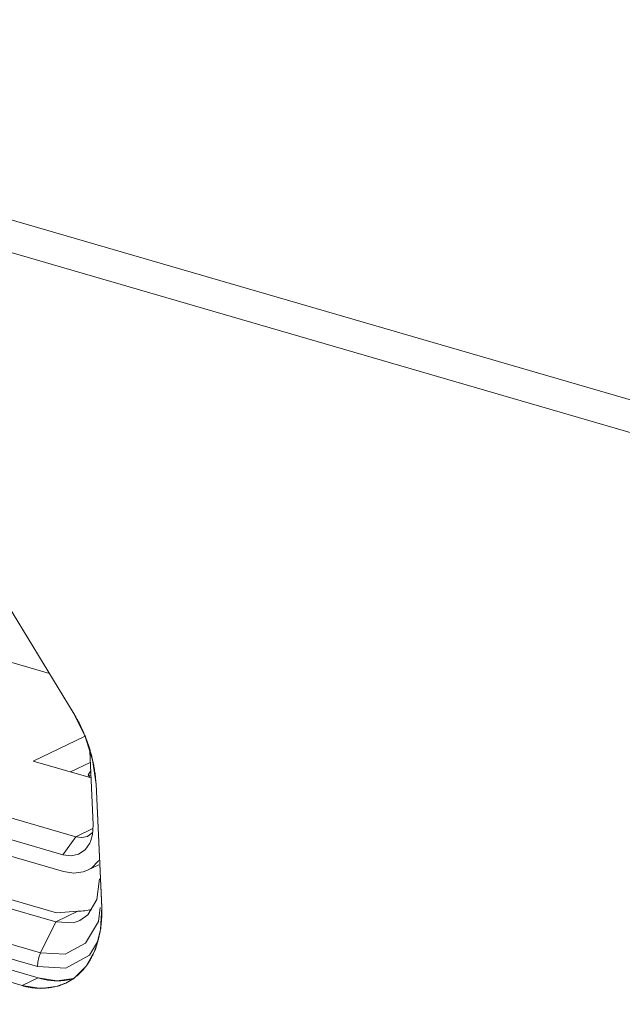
# Model space of a CAD drawing. Header units: millimetres. Extents: x 3925 to 5043, y -86 to 778.
# Tile 225 of 256: x 4863.83 to 4866.3, y 121.22 to 125.25. Entities that reach past the tile are written whole.
import ezdxf

# ---------------------------------------------------------------- set-up
doc = ezdxf.new("R2010")
doc.units = ezdxf.units.MM
doc.header["$LTSCALE"] = 46.255
for name, color, linetype in [('11_190F4G00BDXF_CONTINUOUS_LINE', 7, 'CONTINUOUS'), ('H30K-IO-LABEDXF_CONTINUOUS_LINE', 7, 'CONTINUOUS'), ('H30K-REAR-CODXF_CONTINUOUS_LINE', 7, 'CONTINUOUS'), ('LABEL-IO-H30DXF_CONTINUOUS_LINE', 7, 'CONTINUOUS')]:
    doc.layers.add(name, color=color, linetype=linetype)

msp = doc.modelspace()

# ---------------------------------------------------------------- linework, layer by layer
at = {"layer": '11_190F4G00BDXF_CONTINUOUS_LINE', "color": 7, "linetype": 'Continuous', "lineweight": 0}
for p, q in [((4863.9536, 122.5748), (4862.1289, 123.1055)), ((4861.6049, 122.62), (4864.0622, 121.9052)), ((4861.5504, 122.5465), (4864.0077, 121.8318)), ((4861.5536, 122.4773), (4864.0109, 121.7626)), ((4863.8868, 122.2153), (4864.097, 122.3166)), ((4864.1187, 122.258), (4864.1326, 121.9549)), ((4864.1238, 122.1464), (4863.8868, 122.2153)), ((4864.1209, 122.2101), (4864.0394, 122.1709)), ((4864.1225, 122.1752), (4864.1123, 122.1597)), ((4864.1186, 122.1479), (4864.1123, 122.1597)), ((4864.1123, 122.1597), (4864.1233, 122.1565)), ((4864.13, 121.9143), (4864.1326, 121.9549)), ((4864.0622, 121.9052), (4864.1316, 121.9387)), ((4864.1234, 121.8903), (4864.13, 121.9143)), ((4864.0077, 121.8318), (4864.0622, 121.9052)), ((4864.1558, 121.7908), (4864.1088, 121.7682))]:
    msp.add_line(p, q, dxfattribs=at)
for points in [[(4864.1111, 121.908), (4864.1274, 121.9196), (4864.1306, 121.9241)], [(4864.0077, 121.8318), (4864.0418, 121.8274), (4864.0729, 121.8342), (4864.0991, 121.8519), (4864.1186, 121.8792), (4864.1234, 121.8903)], [(4864.0622, 121.9052), (4864.0864, 121.9021), (4864.1087, 121.907), (4864.1111, 121.908)], [(4864.1551, 121.8072), (4864.1546, 121.8064), (4864.1265, 121.7787), (4864.1088, 121.7682)], [(4864.1088, 121.7682), (4864.0921, 121.7616), (4864.0529, 121.7561), (4864.0109, 121.7626)]]:
    msp.add_lwpolyline(points, dxfattribs=at)
at = {"layer": 'H30K-IO-LABEDXF_CONTINUOUS_LINE', "color": 7, "linetype": 'Continuous', "lineweight": 0}
for p, q in [((4863.6781, 123.0255), (4864.0511, 122.4151)), ((4863.842, 121.2955), (4861.1956, 122.0652)), ((4864.1634, 121.5316), (4864.1612, 121.5181))]:
    msp.add_line(p, q, dxfattribs=at)
for points in [[(4864.0511, 122.4151), (4864.0539, 122.4104), (4864.0567, 122.4057), (4864.0594, 122.401), (4864.0622, 122.3962), (4864.0648, 122.3914), (4864.0675, 122.3865), (4864.0701, 122.3816), (4864.0727, 122.3767), (4864.0752, 122.3717), (4864.0777, 122.3667), (4864.0801, 122.3617), (4864.0826, 122.3567), (4864.0849, 122.3516), (4864.0873, 122.3465), (4864.0896, 122.3414), (4864.0918, 122.3362), (4864.094, 122.3311), (4864.0962, 122.3259)], [(4864.0962, 122.3259), (4864.0977, 122.3222), (4864.0992, 122.3184), (4864.1007, 122.3146), (4864.1022, 122.3109), (4864.1036, 122.3071), (4864.1051, 122.3033), (4864.1065, 122.2995), (4864.1078, 122.2957), (4864.1092, 122.2919), (4864.1105, 122.2881), (4864.1118, 122.2842), (4864.1131, 122.2804)], [(4864.1131, 122.2804), (4864.1145, 122.2763), (4864.1158, 122.2722), (4864.1171, 122.2681), (4864.1184, 122.264), (4864.1196, 122.2599), (4864.1208, 122.2557), (4864.122, 122.2516), (4864.1232, 122.2475), (4864.1243, 122.2434), (4864.1254, 122.2392), (4864.1265, 122.2351), (4864.1275, 122.231), (4864.1285, 122.2268)], [(4864.1285, 122.2268), (4864.1299, 122.2212), (4864.1312, 122.2155), (4864.1324, 122.2098), (4864.1336, 122.2042), (4864.1347, 122.1985), (4864.1358, 122.1929), (4864.1368, 122.1872), (4864.1377, 122.1816), (4864.1386, 122.176), (4864.1394, 122.1704), (4864.1402, 122.1648), (4864.1409, 122.1593), (4864.1416, 122.1537), (4864.1422, 122.1482), (4864.1427, 122.1427), (4864.1432, 122.1372), (4864.1436, 122.1318), (4864.1439, 122.1264), (4864.1442, 122.121)], [(4864.1442, 122.121), (4864.1675, 121.6142), (4864.1676, 121.6121), (4864.1677, 121.61), (4864.1677, 121.6079), (4864.1678, 121.6058), (4864.1678, 121.6037), (4864.1679, 121.6016), (4864.1679, 121.5995), (4864.1679, 121.5974)], [(4864.1679, 121.5974), (4864.1679, 121.593), (4864.1679, 121.5885), (4864.1678, 121.5841), (4864.1676, 121.5796), (4864.1674, 121.5752), (4864.1672, 121.5708), (4864.167, 121.5664), (4864.1667, 121.562), (4864.1663, 121.5576), (4864.1659, 121.5532), (4864.1655, 121.5489), (4864.165, 121.5445), (4864.1645, 121.5402), (4864.164, 121.5359), (4864.1634, 121.5316)], [(4864.1612, 121.5181), (4864.1606, 121.5151), (4864.1601, 121.5121), (4864.1595, 121.5091), (4864.1589, 121.5062), (4864.1583, 121.5032), (4864.1576, 121.5003), (4864.157, 121.4974), (4864.1563, 121.4945), (4864.1556, 121.4916), (4864.1549, 121.4887)], [(4864.1549, 121.4887), (4864.154, 121.4854), (4864.1532, 121.4822), (4864.1523, 121.479), (4864.1514, 121.4757), (4864.1504, 121.4725), (4864.1495, 121.4694), (4864.1485, 121.4662), (4864.1475, 121.4631), (4864.1464, 121.4599), (4864.1454, 121.4568), (4864.1443, 121.4537)], [(4864.1357, 121.4319), (4864.134, 121.4282), (4864.1324, 121.4245), (4864.1307, 121.4209), (4864.1289, 121.4173), (4864.1271, 121.4137), (4864.1253, 121.4102), (4864.1234, 121.4067), (4864.1216, 121.4033), (4864.1196, 121.3999), (4864.1177, 121.3966), (4864.1157, 121.3933), (4864.1136, 121.39), (4864.1116, 121.3868), (4864.1095, 121.3836), (4864.1073, 121.3805), (4864.1052, 121.3774)], [(4864.1443, 121.4537), (4864.1434, 121.4513), (4864.1425, 121.4488), (4864.1416, 121.4463), (4864.1406, 121.4439), (4864.1397, 121.4415), (4864.1387, 121.439), (4864.1377, 121.4366), (4864.1367, 121.4343), (4864.1357, 121.4319)], [(4864.0801, 121.348), (4864.0782, 121.3461), (4864.0763, 121.3443), (4864.0743, 121.3425), (4864.0724, 121.3407), (4864.0704, 121.339), (4864.0684, 121.3373), (4864.0664, 121.3356), (4864.0643, 121.3339), (4864.0622, 121.3323), (4864.0602, 121.3307), (4864.058, 121.3291), (4864.0559, 121.3275), (4864.0538, 121.326)], [(4864.1052, 121.3774), (4864.1034, 121.375), (4864.1015, 121.3725), (4864.0997, 121.3701), (4864.0978, 121.3677), (4864.096, 121.3654), (4864.0941, 121.3631), (4864.0921, 121.3608), (4864.0902, 121.3586), (4864.0882, 121.3564), (4864.0862, 121.3542), (4864.0842, 121.3521), (4864.0822, 121.35), (4864.0801, 121.348)], [(4864.0298, 121.3114), (4864.0271, 121.31), (4864.0244, 121.3087), (4864.0217, 121.3073), (4864.0189, 121.3061), (4864.0162, 121.3048), (4864.0134, 121.3036), (4864.0106, 121.3025), (4864.0078, 121.3013), (4864.005, 121.3002), (4864.0021, 121.2992), (4863.9992, 121.2982), (4863.9964, 121.2972), (4863.9935, 121.2962)], [(4864.0538, 121.326), (4864.0517, 121.3245), (4864.0496, 121.3231), (4864.0474, 121.3217), (4864.0453, 121.3203), (4864.0431, 121.319), (4864.0409, 121.3176), (4864.0387, 121.3163), (4864.0365, 121.3151), (4864.0343, 121.3138), (4864.032, 121.3126), (4864.0298, 121.3114)], [(4863.8809, 121.2872), (4863.8779, 121.2876), (4863.8749, 121.2881), (4863.8719, 121.2886), (4863.8689, 121.2891), (4863.8659, 121.2897), (4863.8629, 121.2903), (4863.8599, 121.2909), (4863.8569, 121.2916), (4863.8539, 121.2923), (4863.8509, 121.2931), (4863.8479, 121.2939), (4863.845, 121.2947), (4863.842, 121.2955)], [(4863.9042, 121.285), (4863.9019, 121.2851), (4863.8995, 121.2852), (4863.8972, 121.2854), (4863.8949, 121.2856), (4863.8926, 121.2858), (4863.8902, 121.286), (4863.8879, 121.2863), (4863.8856, 121.2866), (4863.8832, 121.2869), (4863.8809, 121.2872)], [(4863.9935, 121.2962), (4863.989, 121.2948), (4863.9845, 121.2936), (4863.98, 121.2923), (4863.9755, 121.2912), (4863.9709, 121.2902), (4863.9663, 121.2892), (4863.9616, 121.2884), (4863.9569, 121.2876), (4863.9522, 121.2869), (4863.9475, 121.2863), (4863.9428, 121.2858), (4863.938, 121.2854), (4863.9332, 121.2851), (4863.9284, 121.2848), (4863.9236, 121.2847), (4863.9188, 121.2846), (4863.9139, 121.2846), (4863.9091, 121.2847), (4863.9042, 121.285)]]:
    msp.add_lwpolyline(points, dxfattribs=at)
at = {"layer": 'H30K-REAR-CODXF_CONTINUOUS_LINE', "color": 7, "linetype": 'Continuous', "lineweight": 0}
for p, q in [((4819.8844, 137.2052), (4900.7182, 113.6939)), ((4819.9778, 137.0438), (4900.8116, 113.5325)), ((4863.9801, 121.5567), (4861.3338, 122.3264)), ((4861.43, 122.3363), (4863.9818, 121.5941)), ((4863.9172, 121.4292), (4861.2709, 122.1989)), ((4863.9051, 121.3733), (4861.2588, 122.143)), ((4864.1585, 121.7326), (4864.1482, 121.6484)), ((4864.1482, 121.6484), (4864.1107, 121.5854)), ((4864.0699, 121.6), (4863.9801, 121.5567)), ((4864.0699, 121.6), (4863.9818, 121.5941)), ((4863.9172, 121.4292), (4863.9801, 121.5567)), ((4864.0516, 121.5532), (4863.9801, 121.5567)), ((4864.078, 121.5623), (4864.0516, 121.5532)), ((4864.1107, 121.5854), (4864.078, 121.5623)), ((4864.1015, 121.4697), (4864.0182, 121.4243)), ((4864.1499, 121.475), (4864.1174, 121.4202)), ((4863.9101, 121.4111), (4863.9172, 121.4292)), ((4864.0182, 121.4243), (4863.9172, 121.4292)), ((4864.1174, 121.4202), (4864.021, 121.3676)), ((4864.021, 121.3676), (4863.9051, 121.3733))]:
    msp.add_line(p, q, dxfattribs=at)
for points in [[(4864.1616, 121.6159), (4864.1545, 121.5587), (4864.1015, 121.4697)], [(4863.9051, 121.3733), (4863.906, 121.392), (4863.9101, 121.4111)]]:
    msp.add_lwpolyline(points, dxfattribs=at)
msp.add_ellipse((4864.0593, 121.8308), major_axis=(0.3519, 0.0293), ratio=0.654103, start_param=-1.595001, end_param=-1.436163, dxfattribs=at)
at = {"layer": 'LABEL-IO-H30DXF_CONTINUOUS_LINE', "color": 7, "linetype": 'Continuous', "lineweight": 0}
for p, q in [((4863.6812, 123.0205), (4864.051, 122.4152)), ((4864.051, 122.4152), (4864.0988, 122.3207)), ((4864.0988, 122.3207), (4864.1304, 122.2209)), ((4864.1304, 122.2209), (4864.1442, 122.1211)), ((4864.1442, 122.1211), (4864.1674, 121.6165)), ((4863.9072, 121.3271), (4861.2609, 122.0968)), ((4863.9072, 121.3271), (4861.2609, 122.0968)), ((4863.8419, 121.2956), (4861.1956, 122.0653)), ((4863.9072, 121.3271), (4863.8419, 121.2956)), ((4863.9835, 121.3153), (4863.9072, 121.3271)), ((4864.0527, 121.325), (4863.9835, 121.3153)), ((4864.0527, 121.325), (4864.0205, 121.3059)), ((4863.9182, 121.2839), (4863.8419, 121.2956))]:
    msp.add_line(p, q, dxfattribs=at)
for points in [[(4864.1674, 121.6165), (4864.163, 121.5253), (4864.1416, 121.4437)], [(4864.1416, 121.4437), (4864.1042, 121.3758), (4864.0527, 121.325)], [(4863.9838, 121.3153), (4863.9722, 121.3157), (4863.9592, 121.3168), (4863.9462, 121.3184), (4863.9331, 121.3208), (4863.9211, 121.3234), (4863.9072, 121.3271)], [(4864.0299, 121.3192), (4864.0233, 121.3181), (4864.0154, 121.317), (4864.0076, 121.3162), (4863.9996, 121.3157), (4863.9927, 121.3154), (4863.9838, 121.3153)], [(4864.0516, 121.3243), (4864.0484, 121.3234), (4864.0452, 121.3226), (4864.0409, 121.3215), (4864.0376, 121.3208), (4864.0344, 121.3201), (4864.0299, 121.3192)], [(4864.0205, 121.3059), (4863.9896, 121.2938), (4863.9182, 121.2839)]]:
    msp.add_lwpolyline(points, dxfattribs=at)

doc.saveas('drawing.dxf')
